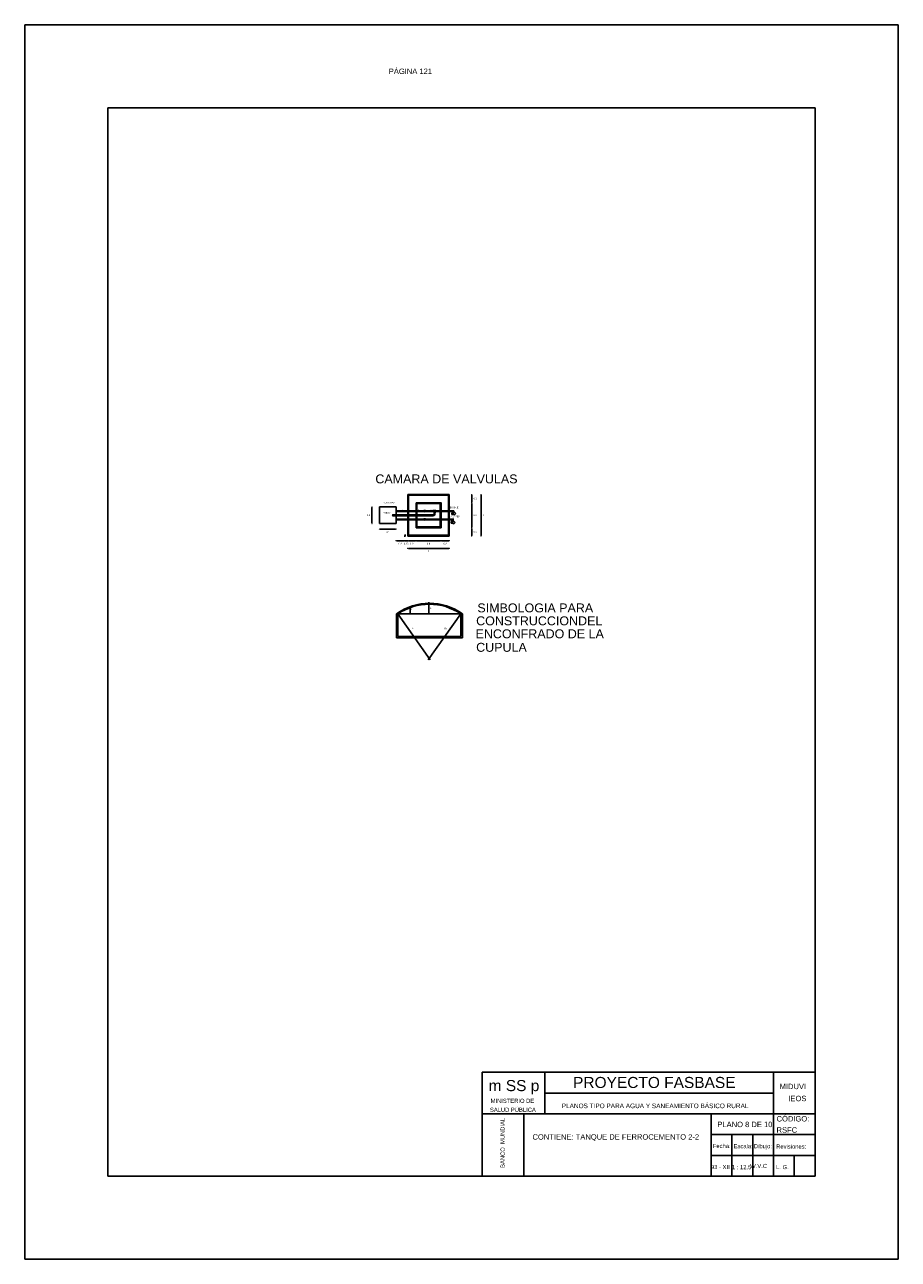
# Model space of a CAD drawing. Header units: metres. Extents: x 1704 to 4131, y 3282 to 4241.
# Tile 25 of 78: x 2145 to 2166, y 4207 to 4237. Entities that reach past the tile are written whole.
import ezdxf
from ezdxf.enums import TextEntityAlignment as Align

# ---------------------------------------------------------------- set-up
doc = ezdxf.new("R2010")
doc.units = ezdxf.units.M
doc.linetypes.add('ACAD_ISO02W100', pattern=[15, 12, -3])
doc.layers.add('Cotas', color=7, linetype='Continuous')
doc.layers.add('Dibujo', color=7, linetype='Continuous')
doc.styles.add('Annotative', font='arial.ttf')
doc.styles.get("Standard").update_dxf_attribs({"font": 'arial.ttf'})
doc.dimstyles.new('Vero', dxfattribs={"dimtxt": 0.04, "dimasz": 0.03, "dimexe": 1.25, "dimexo": 0.625, "dimgap": 0.05, "dimtad": 2, "dimtih": 1, "dimtoh": 1, "dimtxsty": 'Standard', "dimblk": 'DOT', "dimcen": 0, "dimse1": 1, "dimse2": 1, "dimadec": 0, "dimazin": 0, "dimtfac": 1, "dimtix": 1, "dimtmove": 0, "dimatfit": 2, "dimfxl": 1, "dimarcsym": 2})
pattern_1 = [(50, (-1818.425276, 1706.89299), (0.0546554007, -0.00478172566), [0.005715, -0.062865]), (355, (-1818.425276, 1706.89299), (-0.0105730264, 0.0573170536), [0.004572, -0.05029217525]), (100.4514447, (-1818.42072, 1706.89259), (0.0440823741, 0.0525353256), [0.00485700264, -0.0534270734]), (46.1842, (-1818.425276, 1706.90823), (0.0813237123, -0.0126126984), [0.0085725, -0.0942975]), (96.6355576, (-1818.4185, 1706.90718), (0.0712212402, 0.0742278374), [0.007285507, -0.0801406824]), (351.1841512, (-1818.42528, 1706.90823), (0.0712212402, 0.0742278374), [0.0068579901, -0.0754379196]), (21, (-1818.417656, 1706.90442), (0.0454843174, -0.03067955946), [0.005715, -0.062865]), (326, (-1818.417656, 1706.90442), (0.0185406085, 0.05525638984), [0.004572, -0.050292]), (71.451445, (-1818.413866, 1706.90186), (0.0640249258, 0.02457683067), [0.00485700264, -0.0534269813]), (37.5, (-1818.425276, 1706.892988), (0.000926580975, 0.02536651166), [0, -0.0496824, 0, -0.051054, 0, -0.0504825]), (7.5, (-1818.425276, 1706.892988), (0.02004589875, 0.03005417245), [0, -0.0291084, 0, -0.0485394, 0, -0.0192405]), (327.5, (-1818.442269, 1706.892988), (0.04067717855, -0.0017186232), [0, -0.01905, 0, -0.059436, 0, -0.078867]), (317.5, (-1818.44989, 1706.892988), (0.04443875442, 0.0076279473), [0, -0.024765, 0, -0.0394716, 0, -0.056007])]
pattern_2 = [(50, (-1818.425276, 1706.89299), (0.0910923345, -0.0079695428), [0.009525, -0.104775]), (355, (-1818.42528, 1706.89299), (-0.0176217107, 0.0955284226), [0.00762, -0.083820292]), (100.4514447, (-1818.417685, 1706.89232), (0.0734706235, 0.087558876), [0.0080950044, -0.0890451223]), (46.1842, (-1818.42528, 1706.91839), (0.1355395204, -0.021021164), [0.0142875, -0.1571625]), (96.6355576, (-1818.41398, 1706.91664), (0.118702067, 0.1237130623), [0.0121425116, -0.133567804]), (351.184151, (-1818.42528, 1706.91839), (0.118702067, 0.1237130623), [0.0114299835, -0.125729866]), (21, (-1818.412576, 1706.91204), (0.0758071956, -0.0511325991), [0.009525, -0.104775]), (326, (-1818.41258, 1706.91204), (0.0309010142, 0.092093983), [0.00762, -0.08382]), (71.451445, (-1818.40626, 1706.90778), (0.1067082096, 0.0409613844), [0.0080950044, -0.0890449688]), (37.5, (-1818.425276, 1706.892988), (0.00154430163, 0.04227751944), [0, -0.082804, 0, -0.08509, 0, -0.0841375]), (7.5, (-1818.425276, 1706.89299), (0.03340983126, 0.0500902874), [0, -0.048514, 0, -0.080899, 0, -0.0320675]), (327.5, (-1818.453597, 1706.892988), (0.06779529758, -0.002864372), [0, -0.03175, 0, -0.09906, 0, -0.131445]), (317.5, (-1818.4663, 1706.89299), (0.0740645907, 0.0127132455), [0, -0.041275, 0, -0.065786, 0, -0.093345])]

# ---------------------------------------------------------------- blocks, each defined once
blk = doc.blocks.new('_Dot')
at = {"color": 0, "linetype": 'ByBlock', "lineweight": -2}
blk.add_line((-0.5, 0), (-1, 0), dxfattribs=at)
at = {"color": 0, "linetype": 'ByBlock', "const_width": 0.5}
blk.add_lwpolyline([(-0.25, 0, 1), (0.25, 0, 1)], format="xyb", close=True, dxfattribs=at)
blk = doc.blocks.new('*D321')
at = {"layer": 'Cotas', "color": 0, "linetype": 'ByBlock', "lineweight": -2, "transparency": 16777216}
blk.add_line((2153.508, 4225.383), (2153.508, 4225.043), dxfattribs=at)
at = {"layer": 'Defpoints', "color": 0, "linetype": 'ByBlock', "transparency": 16777216}
for p in [(2153.687, 4225.413), (2153.508, 4225.013), (2153.687, 4225.013)]:
    blk.add_point(p, dxfattribs=at)
at = {"layer": 'Cotas', "color": 0, "linetype": 'ByBlock', "lineweight": -2, "transparency": 16777216, "xscale": 0.03, "yscale": 0.03, "zscale": 0.03}
for p, rotation in [((2153.508, 4225.413), 90), ((2153.508, 4225.013), 270)]:
    blk.add_blockref('_Dot', p, dxfattribs=dict(at, rotation=rotation))
at = {"layer": 'Cotas', "color": 0, "linetype": 'ByBlock', "transparency": 16777216, "insert": (2153.421, 4225.213), "char_height": 0.04, "attachment_point": 5}
blk.add_mtext('0,4', dxfattribs=at)
blk = doc.blocks.new('*D322')
at = {"layer": 'Cotas', "color": 0, "linetype": 'ByBlock', "lineweight": -2, "transparency": 16777216}
blk.add_line((2153.717, 4224.88), (2154.057, 4224.88), dxfattribs=at)
at = {"layer": 'Defpoints', "color": 0, "linetype": 'ByBlock', "transparency": 16777216}
for p in [(2153.687, 4225.013), (2154.087, 4225.013), (2154.087, 4224.88)]:
    blk.add_point(p, dxfattribs=at)
at = {"layer": 'Cotas', "color": 0, "linetype": 'ByBlock', "lineweight": -2, "transparency": 16777216, "xscale": 0.03, "yscale": 0.03, "zscale": 0.03, "rotation": 180}
blk.add_blockref('_Dot', (2153.687, 4224.88), dxfattribs=at)
at = {"layer": 'Cotas', "color": 0, "linetype": 'ByBlock', "lineweight": -2, "transparency": 16777216, "xscale": 0.03, "yscale": 0.03, "zscale": 0.03}
blk.add_blockref('_Dot', (2154.087, 4224.88), dxfattribs=at)
at = {"layer": 'Cotas', "color": 0, "linetype": 'ByBlock', "transparency": 16777216, "insert": (2153.887, 4224.806), "char_height": 0.04, "attachment_point": 5}
blk.add_mtext('0,4', dxfattribs=at)
blk = doc.blocks.new('*D323')
at = {"layer": 'Cotas', "color": 0, "linetype": 'ByBlock', "lineweight": -2, "transparency": 16777216}
blk.add_line((2154.117, 4224.6), (2154.257, 4224.6), dxfattribs=at)
at = {"layer": 'Defpoints', "color": 0, "linetype": 'ByBlock', "transparency": 16777216}
for p in [(2154.087, 4225.103), (2154.287, 4225.103), (2154.287, 4224.6)]:
    blk.add_point(p, dxfattribs=at)
at = {"layer": 'Cotas', "color": 0, "linetype": 'ByBlock', "lineweight": -2, "transparency": 16777216, "xscale": 0.03, "yscale": 0.03, "zscale": 0.03, "rotation": 180}
blk.add_blockref('_Dot', (2154.087, 4224.6), dxfattribs=at)
at = {"layer": 'Cotas', "color": 0, "linetype": 'ByBlock', "lineweight": -2, "transparency": 16777216, "xscale": 0.03, "yscale": 0.03, "zscale": 0.03}
blk.add_blockref('_Dot', (2154.287, 4224.6), dxfattribs=at)
at = {"layer": 'Cotas', "color": 0, "linetype": 'ByBlock', "transparency": 16777216, "insert": (2154.187, 4224.526), "char_height": 0.04, "attachment_point": 5}
blk.add_mtext('0,2', dxfattribs=at)
blk = doc.blocks.new('*D324')
at = {"layer": 'Cotas', "color": 0, "linetype": 'ByBlock', "lineweight": -2, "transparency": 16777216}
for p, q in [((2154.257, 4224.6), (2154.227, 4224.6)), ((2154.287, 4224.6), (2154.367, 4224.6)), ((2154.397, 4224.6), (2154.427, 4224.6))]:
    blk.add_line(p, q, dxfattribs=at)
at = {"layer": 'Defpoints', "color": 0, "linetype": 'ByBlock', "transparency": 16777216}
for p in [(2154.287, 4225.103), (2154.367, 4225.103), (2154.367, 4224.6)]:
    blk.add_point(p, dxfattribs=at)
at = {"layer": 'Cotas', "color": 0, "linetype": 'ByBlock', "lineweight": -2, "transparency": 16777216, "xscale": 0.03, "yscale": 0.03, "zscale": 0.03}
blk.add_blockref('_Dot', (2154.287, 4224.6), dxfattribs=at)
at = {"layer": 'Cotas', "color": 0, "linetype": 'ByBlock', "lineweight": -2, "transparency": 16777216, "xscale": 0.03, "yscale": 0.03, "zscale": 0.03, "rotation": 180}
blk.add_blockref('_Dot', (2154.367, 4224.6), dxfattribs=at)
at = {"layer": 'Cotas', "color": 0, "linetype": 'ByBlock', "transparency": 16777216, "insert": (2154.327, 4224.526), "char_height": 0.04, "attachment_point": 5}
blk.add_mtext('0,08', dxfattribs=at)
blk = doc.blocks.new('*D325')
at = {"layer": 'Cotas', "color": 0, "linetype": 'ByBlock', "lineweight": -2, "transparency": 16777216}
blk.add_line((2154.397, 4224.6), (2154.537, 4224.6), dxfattribs=at)
at = {"layer": 'Defpoints', "color": 0, "linetype": 'ByBlock', "transparency": 16777216}
for p in [(2154.567, 4224.913), (2154.367, 4224.713), (2154.567, 4224.6)]:
    blk.add_point(p, dxfattribs=at)
at = {"layer": 'Cotas', "color": 0, "linetype": 'ByBlock', "lineweight": -2, "transparency": 16777216, "xscale": 0.03, "yscale": 0.03, "zscale": 0.03, "rotation": 180}
blk.add_blockref('_Dot', (2154.367, 4224.6), dxfattribs=at)
at = {"layer": 'Cotas', "color": 0, "linetype": 'ByBlock', "lineweight": -2, "transparency": 16777216, "xscale": 0.03, "yscale": 0.03, "zscale": 0.03}
blk.add_blockref('_Dot', (2154.567, 4224.6), dxfattribs=at)
at = {"layer": 'Cotas', "color": 0, "linetype": 'ByBlock', "transparency": 16777216, "insert": (2154.467, 4224.526), "char_height": 0.04, "attachment_point": 5}
blk.add_mtext('0,2', dxfattribs=at)
blk = doc.blocks.new('*D326')
at = {"layer": 'Cotas', "color": 0, "linetype": 'ByBlock', "lineweight": -2, "transparency": 16777216}
blk.add_line((2154.597, 4224.6), (2155.137, 4224.6), dxfattribs=at)
at = {"layer": 'Defpoints', "color": 0, "linetype": 'ByBlock', "transparency": 16777216}
for p in [(2154.567, 4224.913), (2155.167, 4224.913), (2155.167, 4224.6)]:
    blk.add_point(p, dxfattribs=at)
at = {"layer": 'Cotas', "color": 0, "linetype": 'ByBlock', "lineweight": -2, "transparency": 16777216, "xscale": 0.03, "yscale": 0.03, "zscale": 0.03, "rotation": 180}
blk.add_blockref('_Dot', (2154.567, 4224.6), dxfattribs=at)
at = {"layer": 'Cotas', "color": 0, "linetype": 'ByBlock', "lineweight": -2, "transparency": 16777216, "xscale": 0.03, "yscale": 0.03, "zscale": 0.03}
blk.add_blockref('_Dot', (2155.167, 4224.6), dxfattribs=at)
at = {"layer": 'Cotas', "color": 0, "linetype": 'ByBlock', "transparency": 16777216, "insert": (2154.867, 4224.526), "char_height": 0.04, "attachment_point": 5}
blk.add_mtext('0,6', dxfattribs=at)
blk = doc.blocks.new('*D327')
at = {"layer": 'Cotas', "color": 0, "linetype": 'ByBlock', "lineweight": -2, "transparency": 16777216}
blk.add_line((2155.197, 4224.6), (2155.337, 4224.6), dxfattribs=at)
at = {"layer": 'Defpoints', "color": 0, "linetype": 'ByBlock', "transparency": 16777216}
for p in [(2155.167, 4224.913), (2155.367, 4224.713), (2155.367, 4224.6)]:
    blk.add_point(p, dxfattribs=at)
at = {"layer": 'Cotas', "color": 0, "linetype": 'ByBlock', "lineweight": -2, "transparency": 16777216, "xscale": 0.03, "yscale": 0.03, "zscale": 0.03, "rotation": 180}
blk.add_blockref('_Dot', (2155.167, 4224.6), dxfattribs=at)
at = {"layer": 'Cotas', "color": 0, "linetype": 'ByBlock', "lineweight": -2, "transparency": 16777216, "xscale": 0.03, "yscale": 0.03, "zscale": 0.03}
blk.add_blockref('_Dot', (2155.367, 4224.6), dxfattribs=at)
at = {"layer": 'Cotas', "color": 0, "linetype": 'ByBlock', "transparency": 16777216, "insert": (2155.267, 4224.526), "char_height": 0.04, "attachment_point": 5}
blk.add_mtext('0,2', dxfattribs=at)
blk = doc.blocks.new('*D328')
at = {"layer": 'Cotas', "color": 0, "linetype": 'ByBlock', "lineweight": -2, "transparency": 16777216}
blk.add_line((2154.397, 4224.417), (2155.337, 4224.417), dxfattribs=at)
at = {"layer": 'Defpoints', "color": 0, "linetype": 'ByBlock', "transparency": 16777216}
for p in [(2154.367, 4224.713), (2155.367, 4224.713), (2155.367, 4224.417)]:
    blk.add_point(p, dxfattribs=at)
at = {"layer": 'Cotas', "color": 0, "linetype": 'ByBlock', "lineweight": -2, "transparency": 16777216, "xscale": 0.03, "yscale": 0.03, "zscale": 0.03, "rotation": 180}
blk.add_blockref('_Dot', (2154.367, 4224.417), dxfattribs=at)
at = {"layer": 'Cotas', "color": 0, "linetype": 'ByBlock', "lineweight": -2, "transparency": 16777216, "xscale": 0.03, "yscale": 0.03, "zscale": 0.03}
blk.add_blockref('_Dot', (2155.367, 4224.417), dxfattribs=at)
at = {"layer": 'Cotas', "color": 0, "linetype": 'ByBlock', "transparency": 16777216, "insert": (2154.867, 4224.347), "char_height": 0.04, "attachment_point": 5}
blk.add_mtext('1', dxfattribs=at)
blk = doc.blocks.new('*D329')
at = {"layer": 'Cotas', "color": 0, "linetype": 'ByBlock', "lineweight": -2, "transparency": 16777216}
blk.add_line((2155.905, 4225.683), (2155.905, 4225.543), dxfattribs=at)
at = {"layer": 'Defpoints', "color": 0, "linetype": 'ByBlock', "transparency": 16777216}
for p in [(2155.167, 4225.513), (2155.367, 4225.713), (2155.905, 4225.513)]:
    blk.add_point(p, dxfattribs=at)
at = {"layer": 'Cotas', "color": 0, "linetype": 'ByBlock', "lineweight": -2, "transparency": 16777216, "xscale": 0.03, "yscale": 0.03, "zscale": 0.03}
for p, rotation in [((2155.905, 4225.713), 90), ((2155.905, 4225.513), 270)]:
    blk.add_blockref('_Dot', p, dxfattribs=dict(at, rotation=rotation))
at = {"layer": 'Cotas', "color": 0, "linetype": 'ByBlock', "transparency": 16777216, "insert": (2155.991, 4225.613), "char_height": 0.04, "attachment_point": 5}
blk.add_mtext('0,2', dxfattribs=at)
blk = doc.blocks.new('*D330')
at = {"layer": 'Cotas', "color": 0, "linetype": 'ByBlock', "lineweight": -2, "transparency": 16777216}
blk.add_line((2155.905, 4225.483), (2155.905, 4224.943), dxfattribs=at)
at = {"layer": 'Defpoints', "color": 0, "linetype": 'ByBlock', "transparency": 16777216}
for p in [(2155.167, 4225.513), (2155.167, 4224.913), (2155.905, 4224.913)]:
    blk.add_point(p, dxfattribs=at)
at = {"layer": 'Cotas', "color": 0, "linetype": 'ByBlock', "lineweight": -2, "transparency": 16777216, "xscale": 0.03, "yscale": 0.03, "zscale": 0.03}
for p, rotation in [((2155.905, 4225.513), 90), ((2155.905, 4224.913), 270)]:
    blk.add_blockref('_Dot', p, dxfattribs=dict(at, rotation=rotation))
at = {"layer": 'Cotas', "color": 0, "linetype": 'ByBlock', "transparency": 16777216, "insert": (2155.991, 4225.213), "char_height": 0.04, "attachment_point": 5}
blk.add_mtext('0,6', dxfattribs=at)
blk = doc.blocks.new('*D331')
at = {"layer": 'Cotas', "color": 0, "linetype": 'ByBlock', "lineweight": -2, "transparency": 16777216}
blk.add_line((2155.905, 4224.743), (2155.905, 4224.883), dxfattribs=at)
at = {"layer": 'Defpoints', "color": 0, "linetype": 'ByBlock', "transparency": 16777216}
for p in [(2155.167, 4224.913), (2155.905, 4224.913), (2155.367, 4224.713)]:
    blk.add_point(p, dxfattribs=at)
at = {"layer": 'Cotas', "color": 0, "linetype": 'ByBlock', "lineweight": -2, "transparency": 16777216, "xscale": 0.03, "yscale": 0.03, "zscale": 0.03}
for p, rotation in [((2155.905, 4224.913), 90), ((2155.905, 4224.713), 270)]:
    blk.add_blockref('_Dot', p, dxfattribs=dict(at, rotation=rotation))
at = {"layer": 'Cotas', "color": 0, "linetype": 'ByBlock', "transparency": 16777216, "insert": (2155.991, 4224.813), "char_height": 0.04, "attachment_point": 5}
blk.add_mtext('0,2', dxfattribs=at)
blk = doc.blocks.new('*D332')
at = {"layer": 'Cotas', "color": 0, "linetype": 'ByBlock', "lineweight": -2, "transparency": 16777216}
blk.add_line((2156.129, 4224.743), (2156.129, 4225.683), dxfattribs=at)
at = {"layer": 'Defpoints', "color": 0, "linetype": 'ByBlock', "transparency": 16777216}
for p in [(2155.367, 4225.713), (2156.129, 4225.713), (2155.367, 4224.713)]:
    blk.add_point(p, dxfattribs=at)
at = {"layer": 'Cotas', "color": 0, "linetype": 'ByBlock', "lineweight": -2, "transparency": 16777216, "xscale": 0.03, "yscale": 0.03, "zscale": 0.03}
for p, rotation in [((2156.129, 4225.713), 90), ((2156.129, 4224.713), 270)]:
    blk.add_blockref('_Dot', p, dxfattribs=dict(at, rotation=rotation))
at = {"layer": 'Cotas', "color": 0, "linetype": 'ByBlock', "transparency": 16777216, "insert": (2156.187, 4225.213), "char_height": 0.04, "attachment_point": 5}
blk.add_mtext('1', dxfattribs=at)

msp = doc.modelspace()

# ---------------------------------------------------------------- hatches: boundary and pattern name
at = {"layer": 'Dibujo', "linetype": 'ByBlock'}
h = msp.add_hatch(dxfattribs=at)
h.set_pattern_fill('AR-CONC', color=0, scale=0.0004)
h.set_pattern_definition([(50, (-1818.425276, 1706.89299), (0.0728738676, -0.0063756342), [0.00762, -0.08382]), (355, (-1818.425276, 1706.89299), (-0.0140973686, 0.0764227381), [0.006096, -0.0670562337]), (100.4514447, (-1818.4192, 1706.89246), (0.0587764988, 0.0700471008), [0.0064760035, -0.0712360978]), (46.1842, (-1818.42528, 1706.91331), (0.1084316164, -0.0168169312), [0.01143, -0.12573]), (96.6355576, (-1818.41624, 1706.91191), (0.0949616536, 0.0989704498), [0.0097140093, -0.1068542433]), (351.1841512, (-1818.42528, 1706.91331), (0.0949616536, 0.0989704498), [0.0091439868, -0.1005838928]), (21, (-1818.415116, 1706.90823), (0.0606457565, -0.0409060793), [0.00762, -0.08382]), (326, (-1818.415116, 1706.90823), (0.0247208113, 0.0736751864), [0.006096, -0.067056]), (71.451445, (-1818.41006, 1706.90482), (0.0853665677, 0.0327691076), [0.0064760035, -0.071235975]), (37.5, (-1818.425276, 1706.892988), (0.0012354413, 0.03382201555), [0, -0.0662432, 0, -0.068072, 0, -0.06731]), (7.5, (-1818.425276, 1706.892988), (0.026727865, 0.04007222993), [0, -0.0388112, 0, -0.0647192, 0, -0.025654]), (327.5, (-1818.447933, 1706.892988), (0.05423623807, -0.0022914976), [0, -0.0254, 0, -0.079248, 0, -0.105156]), (317.5, (-1818.458093, 1706.89299), (0.05925167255, 0.0101705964), [0, -0.03302, 0, -0.0526288, 0, -0.074676])])
h.paths.add_polyline_path([(2155.347, 4225.713), (2154.367, 4225.713), (2154.367, 4225.693), (2154.387, 4225.693), (2155.347, 4225.693)])
h = msp.add_hatch(dxfattribs=at)
h.set_pattern_fill('AR-CONC', color=0, scale=0.0003)
h.set_pattern_definition(pattern_1)
h.paths.add_polyline_path([(2154.387, 4225.693), (2154.367, 4225.693), (2154.367, 4225.323), (2154.387, 4225.323)])
h.paths.add_polyline_path([(2154.387, 4225.303), (2154.367, 4225.303), (2154.367, 4225.223), (2154.387, 4225.223)])
h = msp.add_hatch(dxfattribs=at)
h.set_pattern_fill('AR-CONC', color=0, scale=0.0005)
h.set_pattern_definition(pattern_2)
h.paths.add_polyline_path([(2155.147, 4224.933), (2154.587, 4224.933), (2154.587, 4224.913), (2155.147, 4224.913)])
h.paths.add_polyline_path([(2155.167, 4224.933), (2155.147, 4224.933), (2155.147, 4224.913), (2155.167, 4224.913)])
h.paths.add_polyline_path([(2154.587, 4224.933), (2154.567, 4224.933), (2154.567, 4224.913), (2154.587, 4224.913)])
h.paths.add_polyline_path([(2155.167, 4225.303), (2155.147, 4225.303), (2155.147, 4225.123), (2155.167, 4225.123)])
h.paths.add_polyline_path([(2154.587, 4225.303), (2154.567, 4225.303), (2154.567, 4225.223), (2154.587, 4225.223)])
h.paths.add_polyline_path([(2154.587, 4225.203), (2154.567, 4225.203), (2154.567, 4225.123), (2154.587, 4225.123)])
h.paths.add_polyline_path([(2154.587, 4225.103), (2154.567, 4225.103), (2154.567, 4225.013), (2154.587, 4225.013)])
h.paths.add_polyline_path([(2155.367, 4225.693), (2155.347, 4225.693), (2155.347, 4225.323), (2155.367, 4225.323)])
h.paths.add_polyline_path([(2155.367, 4225.303), (2155.347, 4225.303), (2155.347, 4225.123), (2155.367, 4225.123)])
h.paths.add_polyline_path([(2155.367, 4225.103), (2155.347, 4225.103), (2155.347, 4224.733), (2155.367, 4224.733)])
h = msp.add_hatch(dxfattribs=at)
h.set_pattern_fill('AR-CONC', color=0, scale=0.0005)
h.set_pattern_definition(pattern_2)
h.paths.add_polyline_path([(2155.147, 4225.513), (2154.587, 4225.513), (2154.587, 4225.493), (2155.147, 4225.493)])
h.paths.add_polyline_path([(2154.587, 4225.493), (2154.567, 4225.493), (2154.567, 4225.323), (2154.587, 4225.323)])
h.paths.add_polyline_path([(2155.167, 4225.493), (2155.147, 4225.493), (2155.147, 4225.323), (2155.167, 4225.323)])
h.paths.add_polyline_path([(2155.167, 4225.513), (2155.147, 4225.513), (2155.147, 4225.493), (2155.167, 4225.493)])
h.paths.add_polyline_path([(2154.587, 4225.013), (2154.567, 4225.013), (2154.567, 4224.933), (2154.587, 4224.933)])
h.paths.add_polyline_path([(2155.167, 4225.103), (2155.147, 4225.103), (2155.147, 4224.933), (2155.167, 4224.933)])
h = msp.add_hatch(dxfattribs=at)
h.set_pattern_fill('AR-CONC', color=0, scale=0.0003)
h.set_pattern_definition(pattern_1)
h.paths.add_polyline_path([(2154.387, 4225.203), (2154.367, 4225.203), (2154.367, 4225.123), (2154.387, 4225.123)])
h.paths.add_polyline_path([(2154.387, 4225.103), (2154.367, 4225.103), (2154.367, 4225.013), (2154.387, 4225.013)])
h.paths.add_polyline_path([(2154.387, 4225.013), (2154.367, 4225.013), (2154.367, 4224.733), (2154.387, 4224.733)])
h = msp.add_hatch(dxfattribs=at)
h.set_pattern_fill('AR-CONC', color=0, scale=0.0005)
h.set_pattern_definition([(50, (-1818.505276, 1706.89299), (0.0910923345, -0.0079695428), [0.009525, -0.104775]), (355, (-1818.50528, 1706.89299), (-0.0176217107, 0.0955284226), [0.00762, -0.083820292]), (100.4514447, (-1818.497685, 1706.89232), (0.0734706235, 0.087558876), [0.0080950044, -0.0890451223]), (46.1842, (-1818.50528, 1706.91839), (0.1355395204, -0.021021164), [0.0142875, -0.1571625]), (96.6355576, (-1818.49398, 1706.91664), (0.118702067, 0.1237130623), [0.0121425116, -0.133567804]), (351.184151, (-1818.50528, 1706.91839), (0.118702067, 0.1237130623), [0.0114299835, -0.125729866]), (21, (-1818.492576, 1706.91204), (0.0758071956, -0.0511325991), [0.009525, -0.104775]), (326, (-1818.49258, 1706.91204), (0.0309010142, 0.092093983), [0.00762, -0.08382]), (71.451445, (-1818.48626, 1706.90778), (0.1067082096, 0.0409613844), [0.0080950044, -0.0890449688]), (37.5, (-1818.505276, 1706.892988), (0.00154430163, 0.04227751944), [0, -0.082804, 0, -0.08509, 0, -0.0841375]), (7.5, (-1818.505276, 1706.89299), (0.03340983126, 0.0500902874), [0, -0.048514, 0, -0.080899, 0, -0.0320675]), (327.5, (-1818.533597, 1706.892988), (0.06779529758, -0.002864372), [0, -0.03175, 0, -0.09906, 0, -0.131445]), (317.5, (-1818.5463, 1706.89299), (0.0740645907, 0.0127132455), [0, -0.041275, 0, -0.065786, 0, -0.093345])])
h.paths.add_polyline_path([(2154.307, 4224.733), (2154.287, 4224.733), (2154.287, 4224.713), (2154.307, 4224.713)])
h.paths.add_polyline_path([(2155.287, 4224.733), (2155.267, 4224.733), (2155.267, 4224.713), (2155.287, 4224.713)])
h = msp.add_hatch(dxfattribs=at)
h.set_pattern_fill('AR-CONC', color=0, scale=0.0005)
h.set_pattern_definition(pattern_2)
h.paths.add_polyline_path([(2155.347, 4224.733), (2154.387, 4224.733), (2154.387, 4224.713), (2155.347, 4224.713)])

# ---------------------------------------------------------------- linework, layer by layer
at = {"layer": 'Cotas', "color": 0, "linetype": 'ByBlock'}
for p, q in [((2154.087, 4225.103), (2154.287, 4225.103)), ((2154.878, 4222.84), (2154.878, 4223.12)), ((2154.425, 4222.84), (2154.425, 4222.991))]:
    msp.add_line(p, q, dxfattribs=at)
at = {"layer": 'Dibujo', "color": 0, "linetype": 'ByBlock'}
for p, q in [((2145.16, 4237.014), (2166.16, 4237.014)), ((2145.16, 4207.314), (2145.16, 4237.014)), ((2145.16, 4237.014), (2148.16, 4237.014)), ((2145.16, 4237.014), (2147.66, 4237.014)), ((2166.16, 4237.014), (2166.16, 4207.314)), ((2147.16, 4235.014), (2147.16, 4209.314)), ((2164.16, 4235.014), (2147.16, 4235.014)), ((2164.16, 4235.014), (2164.16, 4209.314)), ((2154.367, 4225.213), (2154.367, 4225.713)), ((2155.367, 4225.713), (2154.367, 4225.713)), ((2155.347, 4225.693), (2154.387, 4225.693)), ((2154.387, 4225.213), (2154.387, 4225.693)), ((2155.167, 4225.513), (2154.567, 4225.513)), ((2154.567, 4225.213), (2154.567, 4225.513)), ((2154.587, 4225.213), (2154.587, 4225.493)), ((2155.147, 4225.493), (2154.587, 4225.493)), ((2155.147, 4224.933), (2155.147, 4225.493)), ((2155.167, 4224.913), (2155.167, 4225.513)), ((2155.347, 4224.733), (2155.347, 4225.693)), ((2155.367, 4224.713), (2155.367, 4225.713)), ((2155.367, 4224.713), (2155.367, 4225.713)), ((2153.687, 4225.413), (2153.687, 4225.013)), ((2154.087, 4225.413), (2153.687, 4225.413)), ((2154.018, 4225.223), (2154.018, 4225.203)), ((2154.018, 4225.223), (2154.018, 4225.203)), ((2154.027, 4225.225), (2154.038, 4225.225)), ((2154.027, 4225.201), (2154.038, 4225.201)), ((2154.038, 4225.225), (2154.038, 4225.201)), ((2154.038, 4225.223), (2154.974, 4225.223)), ((2154.038, 4225.213), (2154.974, 4225.213)), ((2154.038, 4225.203), (2154.974, 4225.203)), ((2154.087, 4225.013), (2154.087, 4225.413)), ((2154.621, 4225.323), (2154.087, 4225.323)), ((2154.955, 4225.313), (2154.087, 4225.313)), ((2154.621, 4225.303), (2154.087, 4225.303)), ((2154.087, 4225.123), (2154.756, 4225.123)), ((2154.087, 4225.123), (2154.756, 4225.123)), ((2154.367, 4225.213), (2154.367, 4224.713)), ((2154.387, 4225.213), (2154.387, 4224.733)), ((2154.567, 4225.213), (2154.567, 4224.913)), ((2154.587, 4225.213), (2154.587, 4224.933)), ((2154.621, 4225.325), (2154.621, 4225.301)), ((2154.621, 4225.325), (2154.631, 4225.325)), ((2154.631, 4225.301), (2154.621, 4225.301)), ((2154.631, 4225.325), (2154.631, 4225.301)), ((2154.756, 4225.323), (2154.631, 4225.323)), ((2154.756, 4225.303), (2154.631, 4225.303)), ((2154.756, 4225.325), (2154.756, 4225.301)), ((2154.756, 4225.325), (2154.767, 4225.325)), ((2154.756, 4225.301), (2154.767, 4225.301)), ((2154.756, 4225.125), (2154.756, 4225.101)), ((2154.756, 4225.125), (2154.767, 4225.125)), ((2154.776, 4225.323), (2154.776, 4225.303)), ((2154.776, 4225.123), (2154.776, 4225.103)), ((2154.785, 4225.325), (2154.796, 4225.325)), ((2154.785, 4225.301), (2154.796, 4225.301)), ((2154.785, 4225.125), (2154.796, 4225.125)), ((2154.796, 4225.325), (2154.796, 4225.301)), ((2154.921, 4225.323), (2154.796, 4225.323)), ((2154.921, 4225.303), (2154.796, 4225.303)), ((2154.796, 4225.125), (2154.796, 4225.101)), ((2154.796, 4225.123), (2155.477, 4225.123)), ((2154.796, 4225.123), (2155.001, 4225.123)), ((2154.921, 4225.325), (2154.921, 4225.301)), ((2154.921, 4225.325), (2154.931, 4225.325)), ((2154.921, 4225.301), (2154.931, 4225.301)), ((2154.931, 4225.325), (2154.931, 4225.301)), ((2154.955, 4225.323), (2154.931, 4225.323)), ((2154.931, 4225.303), (2154.955, 4225.303)), ((2154.98, 4225.325), (2154.955, 4225.323)), ((2154.955, 4225.303), (2154.955, 4225.323)), ((2154.98, 4225.301), (2154.955, 4225.303)), ((2154.974, 4225.223), (2154.974, 4225.203)), ((2154.98, 4225.301), (2154.98, 4225.325)), ((2154.98, 4225.325), (2155.042, 4225.325)), ((2154.98, 4225.301), (2154.999, 4225.301)), ((2154.999, 4225.301), (2154.999, 4225.274)), ((2154.999, 4225.274), (2155.023, 4225.274)), ((2155.001, 4225.238), (2155.001, 4225.274)), ((2155.001, 4225.248), (2155.021, 4225.248)), ((2155.011, 4225.248), (2155.011, 4225.274)), ((2155.021, 4225.248), (2155.021, 4225.274)), ((2155.042, 4225.301), (2155.023, 4225.301)), ((2155.023, 4225.274), (2155.023, 4225.301)), ((2155.042, 4225.301), (2155.042, 4225.325)), ((2155.477, 4225.323), (2155.042, 4225.323)), ((2155.477, 4225.313), (2155.042, 4225.313)), ((2155.477, 4225.303), (2155.042, 4225.303)), ((2155.397, 4225.123), (2155.397, 4225.103)), ((2155.477, 4225.323), (2155.477, 4225.303)), ((2153.687, 4225.013), (2154.087, 4225.013)), ((2154.087, 4225.113), (2155.477, 4225.113)), ((2154.087, 4225.103), (2154.756, 4225.103)), ((2154.567, 4224.913), (2155.167, 4224.913)), ((2154.587, 4224.933), (2155.147, 4224.933)), ((2154.756, 4225.101), (2154.767, 4225.101)), ((2154.785, 4225.101), (2154.796, 4225.101)), ((2154.796, 4225.103), (2155.477, 4225.103)), ((2154.367, 4224.713), (2155.367, 4224.713)), ((2154.387, 4224.733), (2155.347, 4224.733)), ((2154.097, 4222.84), (2155.659, 4222.84)), ((2154.097, 4222.84), (2154.097, 4222.266)), ((2154.132, 4222.84), (2154.907, 4221.737)), ((2154.132, 4222.84), (2154.132, 4222.298)), ((2155.645, 4222.84), (2154.861, 4221.737)), ((2155.645, 4222.298), (2155.645, 4222.84)), ((2155.682, 4222.84), (2155.659, 4222.84)), ((2155.682, 4222.266), (2155.682, 4222.84)), ((2154.097, 4222.266), (2155.682, 4222.266)), ((2154.132, 4222.298), (2155.645, 4222.298)), ((2156.16, 4211.814), (2156.16, 4209.314)), ((2164.16, 4211.814), (2156.16, 4211.814)), ((2157.66, 4211.814), (2157.66, 4210.814)), ((2163.16, 4209.314), (2163.16, 4211.814)), ((2163.16, 4211.314), (2157.66, 4211.314)), ((2164.16, 4210.814), (2156.16, 4210.814)), ((2157.16, 4210.814), (2157.16, 4209.314)), ((2157.16, 4209.314), (2157.16, 4210.814)), ((2161.66, 4209.314), (2161.66, 4210.814)), ((2164.16, 4210.314), (2161.66, 4210.314)), ((2162.16, 4209.314), (2162.16, 4210.314)), ((2162.66, 4209.314), (2162.66, 4210.314)), ((2164.16, 4209.814), (2161.66, 4209.814)), ((2163.66, 4209.314), (2163.66, 4209.814)), ((2164.16, 4209.314), (2147.16, 4209.314)), ((2166.16, 4207.314), (2145.16, 4207.314))]:
    msp.add_line(p, q, dxfattribs=at)
at = {"layer": 'Dibujo', "color": 0}
for p, q in [((2155.425, 4225.273), (2155.485, 4225.273)), ((2155.425, 4225.273), (2155.425, 4225.234)), ((2155.485, 4225.234), (2155.425, 4225.234)), ((2155.485, 4225.273), (2155.485, 4225.293)), ((2155.523, 4225.254), (2155.485, 4225.293)), ((2155.485, 4225.214), (2155.523, 4225.254)), ((2155.485, 4225.234), (2155.485, 4225.214)), ((2155.409, 4225.059), (2155.469, 4225.059)), ((2155.409, 4225.059), (2155.409, 4225.02)), ((2155.469, 4225.02), (2155.409, 4225.02)), ((2155.469, 4225.059), (2155.469, 4225.079)), ((2155.506, 4225.04), (2155.469, 4225.079)), ((2155.469, 4225), (2155.506, 4225.04)), ((2155.469, 4225.02), (2155.469, 4225))]:
    msp.add_line(p, q, dxfattribs=at)
at = {"layer": 'Dibujo', "color": 0, "linetype": 'ByBlock'}
for centre, radius in [((2154.018, 4225.213), 0.015), ((2154.018, 4225.213), 0.0136), ((2154.018, 4225.213), 0.002), ((2154.776, 4225.313), 0.015), ((2154.776, 4225.113), 0.015), ((2154.776, 4225.313), 0.0136), ((2154.776, 4225.113), 0.0136), ((2154.776, 4225.313), 0.002), ((2154.776, 4225.313), 4.092726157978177e-12), ((2154.776, 4225.113), 0.002)]:
    msp.add_circle(centre, radius, dxfattribs=at)
for centre, radius, start, end in [((2154.982, 4225.241), 0.0394, 258.6361, 10.5628), ((2154.98, 4225.243), 0.0213, 254.0117, 345.4247), ((2154.89, 4221.742), 1.354, 54.18, 125.82), ((2154.888, 4221.729), 1.344, 55.7517, 124.2483)]:
    msp.add_arc(centre, radius, start, end, dxfattribs=at)

# ---------------------------------------------------------------- texts
at = {"layer": 'Cotas', "color": 0, "linetype": 'ByBlock'}
for s, p in [('f', (2154.453, 4222.936)), ('P', (2154.91, 4222.955))]:
    msp.add_text(s, height=0.0313, rotation=360, dxfattribs=at).set_placement(p)
for p in [(2154.448, 4222.477), (2155.254, 4222.472)]:
    msp.add_text('Rc', height=0.0336, dxfattribs=at).set_placement(p)
at = {"layer": 'Dibujo', "linetype": 'ACAD_ISO02W100'}
for s, height, p in [('CAMARA DE VALVULAS', 0.21478, (2153.589, 4225.98)), ('SIMBOLOGIA PARA ', 0.21478, (2156.041, 4222.877)), ('CONSTRUCCIONDEL ', 0.21478, (2156.012, 4222.566)), ('ENCONFRADO DE LA', 0.21478, (2155.998, 4222.254)), ('CUPULA', 0.2148, (2156.012, 4221.929))]:
    msp.add_text(s, height=height, dxfattribs=at).set_placement(p)
at = {"layer": 'Dibujo', "color": 0, "linetype": 'ByBlock'}
for s, height, p in [('SUMIDERO', 0.0348, (2153.782, 4225.499)), ('Rebose', 0.0348, (2153.782, 4225.254)), ('A3', 0.00493, (2154.208, 4225.129)), ('A3', 0.00493, (2154.238, 4225.35)), ('A10', 0.00493, (2154.473, 4225.229)), ('A0', 0.00493, (2154.624, 4225.331)), ('A4', 0.00493, (2154.69, 4225.288)), ('A1', 0.00493, (2154.766, 4225.331)), ('A4', 0.00493, (2154.848, 4225.294)), ('A2', 0.00493, (2154.923, 4225.332)), ('A4', 0.00493, (2154.941, 4225.292)), ('A5', 0.00493, (2154.963, 4225.33)), ('A8', 0.00493, (2155.026, 4225.211)), ('A7', 0.00493, (2155.028, 4225.333)), ('A11', 0.00493, (2155.034, 4225.257)), ('A8', 0.00493, (2155.104, 4225.331)), ('A6', 0.00493, (2155.117, 4225.131)), ('A12', 0.00493, (2155.171, 4225.331)), ('DESAGUE', 0.0348, (2155.345, 4225.383)), ('A LA RED', 0.0348, (2155.394, 4225.167)), ('m SS p', 0.2662, (2156.312, 4211.36)), ('PROYECTO FASBASE', 0.26624, (2158.342, 4211.435)), ('PLANOS TIPO PARA AGUA Y SANEAMIENTO BÁSICO RURAL', 0.11076, (2158.07, 4210.95))]:
    msp.add_text(s, height=height, dxfattribs=at).set_placement(p)
at = {"layer": 'Dibujo', "color": 0, "linetype": 'ByBlock', "style": 'Annotative'}
for s, p in [('MIDUVI', (2163.308, 4211.408)), ('IEOS', (2163.517, 4211.118)), ('PLANO 8 DE 10', (2161.811, 4210.494)), ('CÓDIGO:', (2163.234, 4210.63)), ('CONTIENE: TANQUE DE FERROCEMENTO 2-2', (2157.366, 4210.193)), ('RSFC', (2163.233, 4210.36))]:
    msp.add_text(s, height=0.13, dxfattribs=at).set_placement(p)
at = {"layer": 'Dibujo', "color": 0, "linetype": 'ByBlock'}
for s, p in [('MINISTERIO DE', (2156.884, 4211.077)), ('SALUD PÚBLICA', (2156.895, 4210.861)), ('Fecha:', (2161.915, 4209.991)), ('Escala:', (2162.431, 4209.986)), ('Dibujo:', (2162.907, 4209.986)), ('Revisiones:', (2163.585, 4209.976)), ('93 - XII', (2161.882, 4209.485)), ('1 : 12.5', (2162.394, 4209.482)), ('W.V.C', (2162.802, 4209.51)), ('L. G. ', (2163.394, 4209.483))]:
    msp.add_text(s, height=0.1, dxfattribs=at).set_placement(p, align=Align.CENTER)
msp.add_text('BANCO  MUNDIAL', height=0.1, rotation=90, dxfattribs=at).set_placement((2156.697, 4210.115), align=Align.CENTER)
at = {"layer": 'Dibujo', "color": 0, "linetype": 'ByBlock', "insert": (2153.912, 4235.958), "char_height": 0.13, "width": 2.90393, "attachment_point": 1}
msp.add_mtext('PÁGINA 121', dxfattribs=at)

# ---------------------------------------------------------------- dimensions: what is measured, and where the dimension line sits
at = {"layer": 'Cotas', "color": 0, "linetype": 'ByBlock'}
for base, p1, p2, picture, middle in [((2155.905, 4225.513), (2155.367, 4225.713), (2155.167, 4225.513), '*D329', (2155.991, 4225.613)), ((2156.129, 4225.713), (2155.367, 4224.713), (2155.367, 4225.713), '*D332', (2156.187, 4225.213)), ((2153.508, 4225.013), (2153.687, 4225.413), (2153.687, 4225.013), '*D321', (2153.421, 4225.213)), ((2155.905, 4224.913), (2155.167, 4225.513), (2155.167, 4224.913), '*D330', (2155.991, 4225.213)), ((2155.905, 4224.913), (2155.367, 4224.713), (2155.167, 4224.913), '*D331', (2155.991, 4224.813))]:
    dim = msp.add_linear_dim(base=base, p1=p1, p2=p2, angle=90, dimstyle='Vero', dxfattribs=at)
    dim.commit()
    dim.dimension.update_dxf_attribs({"geometry": picture, "text_midpoint": middle})
for base, p1, p2, picture, middle in [((2154.087, 4224.88), (2153.687, 4225.013), (2154.087, 4225.013), '*D322', (2153.887, 4224.806)), ((2154.287, 4224.6), (2154.087, 4225.103), (2154.287, 4225.103), '*D323', (2154.187, 4224.526)), ((2154.367, 4224.6), (2154.287, 4225.103), (2154.367, 4225.103), '*D324', (2154.327, 4224.526)), ((2154.567, 4224.6), (2154.367, 4224.713), (2154.567, 4224.913), '*D325', (2154.467, 4224.526)), ((2155.167, 4224.6), (2154.567, 4224.913), (2155.167, 4224.913), '*D326', (2154.867, 4224.526)), ((2155.367, 4224.6), (2155.167, 4224.913), (2155.367, 4224.713), '*D327', (2155.267, 4224.526)), ((2155.367, 4224.417), (2154.367, 4224.713), (2155.367, 4224.713), '*D328', (2154.867, 4224.347))]:
    dim = msp.add_linear_dim(base=base, p1=p1, p2=p2, dimstyle='Vero', dxfattribs=at)
    dim.commit()
    dim.dimension.update_dxf_attribs({"geometry": picture, "text_midpoint": middle})

doc.saveas('drawing.dxf')
